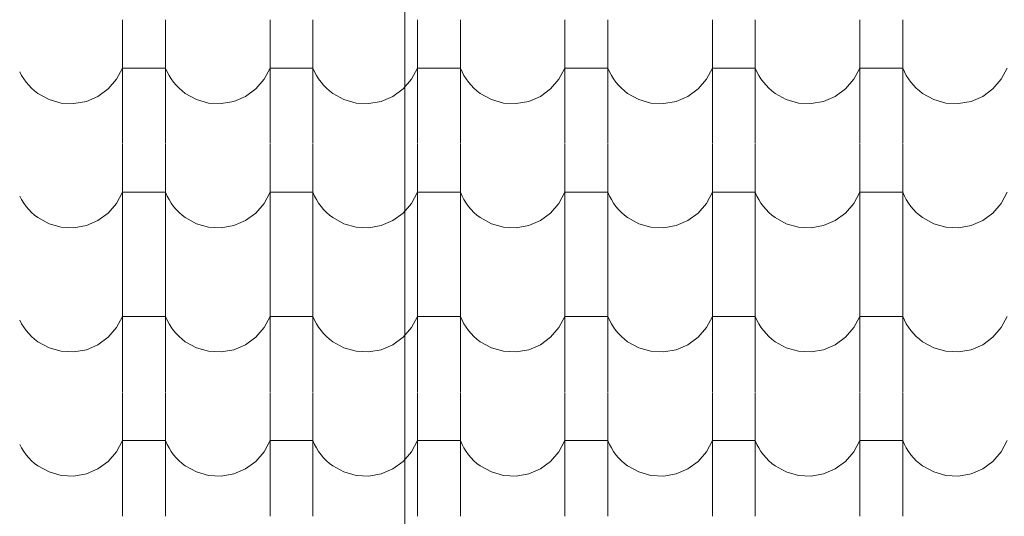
# Model space of a CAD drawing. Header units: millimetres. Extents: x -20699 to 32021, y -4298 to 11971.
# Tile 17 of 74: x -15669 to -14567, y 8829 to 9385. Entities that reach past the tile are written whole.
import ezdxf

# ---------------------------------------------------------------- set-up
doc = ezdxf.new("R2010")
doc.units = ezdxf.units.MM
doc.header["$MEASUREMENT"] = 0
for name, color, linetype in [('A-A_1_Bourané_Konstrukce - střechy a skořepiny', 7, 'Continuous'), ('A-A_1_Bourané_Výplně - Povrchové', 7, 'Continuous'), ('A-A_1_Konstrukce - střechy a skořepiny', 7, 'Continuous')]:
    doc.layers.add(name, color=color, linetype=linetype)

# ---------------------------------------------------------------- blocks, each defined once
blk = doc.blocks.new('*X1', base_point=(-21954.7, -8431.5))
at = {"layer": 'A-A_1_Bourané_Výplně - Povrchové', "color": 251, "linetype": 'Continuous', "lineweight": 20, "true_color": 0x6a6a6a}
for p, q in [((-15553.9, 9384.5), (-15553.9, 9246)), ((-15505.9, 9384.5), (-15505.9, 9246)), ((-15388.9, 9384.5), (-15388.9, 9246)), ((-15340.9, 9384.5), (-15340.9, 9246)), ((-15223.9, 9384.5), (-15223.9, 9246)), ((-15175.9, 9384.5), (-15175.9, 9246)), ((-15058.9, 9384.5), (-15058.9, 9246)), ((-15010.9, 9384.5), (-15010.9, 9246)), ((-14893.9, 9384.5), (-14893.9, 9246)), ((-14845.9, 9384.5), (-14845.9, 9246)), ((-14728.9, 9384.5), (-14728.9, 9246)), ((-14680.9, 9384.5), (-14680.9, 9246)), ((-15669, 9326.3), (-15666.9, 9322.3)), ((-15666.9, 9322.3), (-15664.5, 9318.4)), ((-15560.6, 9318), (-15553.9, 9330.5)), ((-15529.9, 9330.5), (-15553.9, 9330.5)), ((-15505.9, 9330.5), (-15529.9, 9330.5)), ((-15505.9, 9330.5), (-15504, 9326.3)), ((-15504, 9326.3), (-15501.9, 9322.3)), ((-15501.9, 9322.3), (-15499.5, 9318.4)), ((-15395.6, 9318), (-15388.9, 9330.5)), ((-15364.9, 9330.5), (-15388.9, 9330.5)), ((-15340.9, 9330.5), (-15364.9, 9330.5)), ((-15340.9, 9330.5), (-15339, 9326.3)), ((-15339, 9326.3), (-15336.9, 9322.3)), ((-15336.9, 9322.3), (-15334.5, 9318.4)), ((-15230.6, 9318), (-15223.9, 9330.5)), ((-15199.9, 9330.5), (-15223.9, 9330.5)), ((-15175.9, 9330.5), (-15199.9, 9330.5)), ((-15175.9, 9330.5), (-15174, 9326.3)), ((-15174, 9326.3), (-15171.9, 9322.3)), ((-15171.9, 9322.3), (-15169.5, 9318.4)), ((-15065.6, 9318), (-15058.9, 9330.5)), ((-15034.9, 9330.5), (-15058.9, 9330.5)), ((-15010.9, 9330.5), (-15034.9, 9330.5)), ((-15010.9, 9330.5), (-15009, 9326.3)), ((-15009, 9326.3), (-15006.9, 9322.3)), ((-15006.9, 9322.3), (-15004.5, 9318.4)), ((-14900.6, 9318), (-14893.9, 9330.5)), ((-14869.9, 9330.5), (-14893.9, 9330.5)), ((-14845.9, 9330.5), (-14869.9, 9330.5)), ((-14845.9, 9330.5), (-14844, 9326.3)), ((-14844, 9326.3), (-14841.9, 9322.3)), ((-14841.9, 9322.3), (-14839.5, 9318.4)), ((-14735.6, 9318), (-14728.9, 9330.5)), ((-14704.9, 9330.5), (-14728.9, 9330.5)), ((-14680.9, 9330.5), (-14704.9, 9330.5)), ((-14680.9, 9330.5), (-14679, 9326.3)), ((-14679, 9326.3), (-14676.9, 9322.3)), ((-14676.9, 9322.3), (-14674.5, 9318.4)), ((-14570.6, 9318), (-14563.9, 9330.5)), ((-15664.5, 9318.4), (-15661.8, 9314.7)), ((-15661.8, 9314.7), (-15658.9, 9311.3)), ((-15658.9, 9311.3), (-15655.7, 9308)), ((-15569.9, 9307.2), (-15560.6, 9318)), ((-15499.5, 9318.4), (-15496.8, 9314.7)), ((-15496.8, 9314.7), (-15493.9, 9311.3)), ((-15493.9, 9311.3), (-15490.7, 9308)), ((-15404.9, 9307.2), (-15395.6, 9318)), ((-15334.5, 9318.4), (-15331.8, 9314.7)), ((-15331.8, 9314.7), (-15328.9, 9311.3)), ((-15328.9, 9311.3), (-15325.7, 9308)), ((-15239.9, 9307.2), (-15230.6, 9318)), ((-15169.5, 9318.4), (-15166.8, 9314.7)), ((-15166.8, 9314.7), (-15163.9, 9311.3)), ((-15163.9, 9311.3), (-15160.7, 9308)), ((-15074.9, 9307.2), (-15065.6, 9318)), ((-15004.5, 9318.4), (-15001.8, 9314.7)), ((-15001.8, 9314.7), (-14998.9, 9311.3)), ((-14998.9, 9311.3), (-14995.7, 9308)), ((-14909.9, 9307.2), (-14900.6, 9318)), ((-14839.5, 9318.4), (-14836.8, 9314.7)), ((-14836.8, 9314.7), (-14833.9, 9311.3)), ((-14833.9, 9311.3), (-14830.7, 9308)), ((-14744.9, 9307.2), (-14735.6, 9318)), ((-14674.5, 9318.4), (-14671.8, 9314.7)), ((-14671.8, 9314.7), (-14668.9, 9311.3)), ((-14668.9, 9311.3), (-14665.7, 9308)), ((-14579.9, 9307.2), (-14570.6, 9318)), ((-15655.7, 9308), (-15652.3, 9305)), ((-15652.3, 9305), (-15648.7, 9302.2)), ((-15648.7, 9302.2), (-15636.2, 9295.4)), ((-15594.4, 9293.3), (-15581.4, 9298.9)), ((-15581.4, 9298.9), (-15569.9, 9307.2)), ((-15490.7, 9308), (-15487.3, 9305)), ((-15487.3, 9305), (-15483.7, 9302.2)), ((-15483.7, 9302.2), (-15471.2, 9295.4)), ((-15429.4, 9293.3), (-15416.4, 9298.9)), ((-15416.4, 9298.9), (-15404.9, 9307.2)), ((-15325.7, 9308), (-15322.3, 9305)), ((-15322.3, 9305), (-15318.7, 9302.2)), ((-15318.7, 9302.2), (-15306.2, 9295.4)), ((-15264.4, 9293.3), (-15251.4, 9298.9)), ((-15251.4, 9298.9), (-15239.9, 9307.2)), ((-15160.7, 9308), (-15157.3, 9305)), ((-15157.3, 9305), (-15153.7, 9302.2)), ((-15153.7, 9302.2), (-15141.2, 9295.4)), ((-15099.4, 9293.3), (-15086.4, 9298.9)), ((-15086.4, 9298.9), (-15074.9, 9307.2)), ((-14995.7, 9308), (-14992.3, 9305)), ((-14992.3, 9305), (-14988.7, 9302.2)), ((-14988.7, 9302.2), (-14976.2, 9295.4)), ((-14934.4, 9293.3), (-14921.4, 9298.9)), ((-14921.4, 9298.9), (-14909.9, 9307.2)), ((-14830.7, 9308), (-14827.3, 9305)), ((-14827.3, 9305), (-14823.7, 9302.2)), ((-14823.7, 9302.2), (-14811.2, 9295.4)), ((-14769.4, 9293.3), (-14756.4, 9298.9)), ((-14756.4, 9298.9), (-14744.9, 9307.2)), ((-14665.7, 9308), (-14662.3, 9305)), ((-14662.3, 9305), (-14658.7, 9302.2)), ((-14658.7, 9302.2), (-14646.2, 9295.4)), ((-14604.4, 9293.3), (-14591.4, 9298.9)), ((-14591.4, 9298.9), (-14579.9, 9307.2)), ((-15636.2, 9295.4), (-15622.6, 9291.5)), ((-15622.6, 9291.5), (-15608.4, 9290.8)), ((-15608.4, 9290.8), (-15594.4, 9293.3)), ((-15471.2, 9295.4), (-15457.6, 9291.5)), ((-15457.6, 9291.5), (-15443.4, 9290.8)), ((-15443.4, 9290.8), (-15429.4, 9293.3)), ((-15306.2, 9295.4), (-15292.6, 9291.5)), ((-15292.6, 9291.5), (-15278.4, 9290.8)), ((-15278.4, 9290.8), (-15264.4, 9293.3)), ((-15141.2, 9295.4), (-15127.6, 9291.5)), ((-15127.6, 9291.5), (-15113.4, 9290.8)), ((-15113.4, 9290.8), (-15099.4, 9293.3)), ((-14976.2, 9295.4), (-14962.6, 9291.5)), ((-14962.6, 9291.5), (-14948.4, 9290.8)), ((-14948.4, 9290.8), (-14934.4, 9293.3)), ((-14811.2, 9295.4), (-14797.6, 9291.5)), ((-14797.6, 9291.5), (-14783.4, 9290.8)), ((-14783.4, 9290.8), (-14769.4, 9293.3)), ((-14646.2, 9295.4), (-14632.6, 9291.5)), ((-14632.6, 9291.5), (-14618.4, 9290.8)), ((-14618.4, 9290.8), (-14604.4, 9293.3)), ((-15553.9, 9245.5), (-15553.9, 9107)), ((-15505.9, 9245.5), (-15505.9, 9107)), ((-15388.9, 9245.5), (-15388.9, 9107)), ((-15340.9, 9245.5), (-15340.9, 9107)), ((-15223.9, 9245.5), (-15223.9, 9107)), ((-15175.9, 9245.5), (-15175.9, 9107)), ((-15058.9, 9245.5), (-15058.9, 9107)), ((-15010.9, 9245.5), (-15010.9, 9107)), ((-14893.9, 9245.5), (-14893.9, 9107)), ((-14845.9, 9245.5), (-14845.9, 9107)), ((-14728.9, 9245.5), (-14728.9, 9107)), ((-14680.9, 9245.5), (-14680.9, 9107)), ((-15560.6, 9179), (-15553.9, 9191.5)), ((-15529.9, 9191.5), (-15553.9, 9191.5)), ((-15505.9, 9191.5), (-15529.9, 9191.5)), ((-15505.9, 9191.5), (-15504, 9187.3)), ((-15395.6, 9179), (-15388.9, 9191.5)), ((-15364.9, 9191.5), (-15388.9, 9191.5)), ((-15340.9, 9191.5), (-15364.9, 9191.5)), ((-15340.9, 9191.5), (-15339, 9187.3)), ((-15230.6, 9179), (-15223.9, 9191.5)), ((-15199.9, 9191.5), (-15223.9, 9191.5)), ((-15175.9, 9191.5), (-15199.9, 9191.5)), ((-15175.9, 9191.5), (-15174, 9187.3)), ((-15065.6, 9179), (-15058.9, 9191.5)), ((-15034.9, 9191.5), (-15058.9, 9191.5)), ((-15010.9, 9191.5), (-15034.9, 9191.5)), ((-15010.9, 9191.5), (-15009, 9187.3)), ((-14900.6, 9179), (-14893.9, 9191.5)), ((-14869.9, 9191.5), (-14893.9, 9191.5)), ((-14845.9, 9191.5), (-14869.9, 9191.5)), ((-14845.9, 9191.5), (-14844, 9187.3)), ((-14735.6, 9179), (-14728.9, 9191.5)), ((-14704.9, 9191.5), (-14728.9, 9191.5)), ((-14680.9, 9191.5), (-14704.9, 9191.5)), ((-14680.9, 9191.5), (-14679, 9187.3)), ((-14570.6, 9179), (-14563.9, 9191.5)), ((-15669, 9187.3), (-15666.9, 9183.3)), ((-15666.9, 9183.3), (-15664.5, 9179.4)), ((-15664.5, 9179.4), (-15661.8, 9175.7)), ((-15569.9, 9168.2), (-15560.6, 9179)), ((-15504, 9187.3), (-15501.9, 9183.3)), ((-15501.9, 9183.3), (-15499.5, 9179.4)), ((-15499.5, 9179.4), (-15496.8, 9175.7)), ((-15404.9, 9168.2), (-15395.6, 9179)), ((-15339, 9187.3), (-15336.9, 9183.3)), ((-15336.9, 9183.3), (-15334.5, 9179.4)), ((-15334.5, 9179.4), (-15331.8, 9175.7)), ((-15239.9, 9168.2), (-15230.6, 9179)), ((-15174, 9187.3), (-15171.9, 9183.3)), ((-15171.9, 9183.3), (-15169.5, 9179.4)), ((-15169.5, 9179.4), (-15166.8, 9175.7)), ((-15074.9, 9168.2), (-15065.6, 9179)), ((-15009, 9187.3), (-15006.9, 9183.3)), ((-15006.9, 9183.3), (-15004.5, 9179.4)), ((-15004.5, 9179.4), (-15001.8, 9175.7)), ((-14909.9, 9168.2), (-14900.6, 9179)), ((-14844, 9187.3), (-14841.9, 9183.3)), ((-14841.9, 9183.3), (-14839.5, 9179.4)), ((-14839.5, 9179.4), (-14836.8, 9175.7)), ((-14744.9, 9168.2), (-14735.6, 9179)), ((-14679, 9187.3), (-14676.9, 9183.3)), ((-14676.9, 9183.3), (-14674.5, 9179.4)), ((-14674.5, 9179.4), (-14671.8, 9175.7)), ((-14579.9, 9168.2), (-14570.6, 9179)), ((-15661.8, 9175.7), (-15658.9, 9172.3)), ((-15658.9, 9172.3), (-15655.7, 9169)), ((-15655.7, 9169), (-15652.3, 9166)), ((-15581.4, 9159.9), (-15569.9, 9168.2)), ((-15496.8, 9175.7), (-15493.9, 9172.3)), ((-15493.9, 9172.3), (-15490.7, 9169)), ((-15490.7, 9169), (-15487.3, 9166)), ((-15416.4, 9159.9), (-15404.9, 9168.2)), ((-15331.8, 9175.7), (-15328.9, 9172.3)), ((-15328.9, 9172.3), (-15325.7, 9169)), ((-15325.7, 9169), (-15322.3, 9166)), ((-15251.4, 9159.9), (-15239.9, 9168.2)), ((-15166.8, 9175.7), (-15163.9, 9172.3)), ((-15163.9, 9172.3), (-15160.7, 9169)), ((-15160.7, 9169), (-15157.3, 9166)), ((-15086.4, 9159.9), (-15074.9, 9168.2)), ((-15001.8, 9175.7), (-14998.9, 9172.3)), ((-14998.9, 9172.3), (-14995.7, 9169)), ((-14995.7, 9169), (-14992.3, 9166)), ((-14921.4, 9159.9), (-14909.9, 9168.2)), ((-14836.8, 9175.7), (-14833.9, 9172.3)), ((-14833.9, 9172.3), (-14830.7, 9169)), ((-14830.7, 9169), (-14827.3, 9166)), ((-14756.4, 9159.9), (-14744.9, 9168.2)), ((-14671.8, 9175.7), (-14668.9, 9172.3)), ((-14668.9, 9172.3), (-14665.7, 9169)), ((-14665.7, 9169), (-14662.3, 9166)), ((-14591.4, 9159.9), (-14579.9, 9168.2)), ((-15652.3, 9166), (-15648.7, 9163.2)), ((-15648.7, 9163.2), (-15636.2, 9156.4)), ((-15636.2, 9156.4), (-15622.6, 9152.5)), ((-15594.4, 9154.3), (-15581.4, 9159.9)), ((-15487.3, 9166), (-15483.7, 9163.2)), ((-15483.7, 9163.2), (-15471.2, 9156.4)), ((-15471.2, 9156.4), (-15457.6, 9152.5)), ((-15429.4, 9154.3), (-15416.4, 9159.9)), ((-15322.3, 9166), (-15318.7, 9163.2)), ((-15318.7, 9163.2), (-15306.2, 9156.4)), ((-15306.2, 9156.4), (-15292.6, 9152.5)), ((-15264.4, 9154.3), (-15251.4, 9159.9)), ((-15157.3, 9166), (-15153.7, 9163.2)), ((-15153.7, 9163.2), (-15141.2, 9156.4)), ((-15141.2, 9156.4), (-15127.6, 9152.5)), ((-15099.4, 9154.3), (-15086.4, 9159.9)), ((-14992.3, 9166), (-14988.7, 9163.2)), ((-14988.7, 9163.2), (-14976.2, 9156.4)), ((-14976.2, 9156.4), (-14962.6, 9152.5)), ((-14934.4, 9154.3), (-14921.4, 9159.9)), ((-14827.3, 9166), (-14823.7, 9163.2)), ((-14823.7, 9163.2), (-14811.2, 9156.4)), ((-14811.2, 9156.4), (-14797.6, 9152.5)), ((-14769.4, 9154.3), (-14756.4, 9159.9)), ((-14662.3, 9166), (-14658.7, 9163.2)), ((-14658.7, 9163.2), (-14646.2, 9156.4)), ((-14646.2, 9156.4), (-14632.6, 9152.5)), ((-14604.4, 9154.3), (-14591.4, 9159.9)), ((-15622.6, 9152.5), (-15608.4, 9151.8)), ((-15608.4, 9151.8), (-15594.4, 9154.3)), ((-15457.6, 9152.5), (-15443.4, 9151.8)), ((-15443.4, 9151.8), (-15429.4, 9154.3)), ((-15292.6, 9152.5), (-15278.4, 9151.8)), ((-15278.4, 9151.8), (-15264.4, 9154.3)), ((-15127.6, 9152.5), (-15113.4, 9151.8)), ((-15113.4, 9151.8), (-15099.4, 9154.3)), ((-14962.6, 9152.5), (-14948.4, 9151.8)), ((-14948.4, 9151.8), (-14934.4, 9154.3)), ((-14797.6, 9152.5), (-14783.4, 9151.8)), ((-14783.4, 9151.8), (-14769.4, 9154.3)), ((-14632.6, 9152.5), (-14618.4, 9151.8)), ((-14618.4, 9151.8), (-14604.4, 9154.3)), ((-15553.9, 9106.5), (-15553.9, 8968)), ((-15505.9, 9106.5), (-15505.9, 8968)), ((-15388.9, 9106.5), (-15388.9, 8968)), ((-15340.9, 9106.5), (-15340.9, 8968)), ((-15223.9, 9106.5), (-15223.9, 8968)), ((-15175.9, 9106.5), (-15175.9, 8968)), ((-15058.9, 9106.5), (-15058.9, 8968)), ((-15010.9, 9106.5), (-15010.9, 8968)), ((-14893.9, 9106.5), (-14893.9, 8968)), ((-14845.9, 9106.5), (-14845.9, 8968)), ((-14728.9, 9106.5), (-14728.9, 8968)), ((-14680.9, 9106.5), (-14680.9, 8968)), ((-15669, 9048.3), (-15666.9, 9044.3)), ((-15560.6, 9040), (-15553.9, 9052.5)), ((-15529.9, 9052.5), (-15553.9, 9052.5)), ((-15505.9, 9052.5), (-15529.9, 9052.5)), ((-15505.9, 9052.5), (-15504, 9048.3)), ((-15504, 9048.3), (-15501.9, 9044.3)), ((-15395.6, 9040), (-15388.9, 9052.5)), ((-15364.9, 9052.5), (-15388.9, 9052.5)), ((-15340.9, 9052.5), (-15364.9, 9052.5)), ((-15340.9, 9052.5), (-15339, 9048.3)), ((-15339, 9048.3), (-15336.9, 9044.3)), ((-15230.6, 9040), (-15223.9, 9052.5)), ((-15199.9, 9052.5), (-15223.9, 9052.5)), ((-15175.9, 9052.5), (-15199.9, 9052.5)), ((-15175.9, 9052.5), (-15174, 9048.3)), ((-15174, 9048.3), (-15171.9, 9044.3)), ((-15065.6, 9040), (-15058.9, 9052.5)), ((-15034.9, 9052.5), (-15058.9, 9052.5)), ((-15010.9, 9052.5), (-15034.9, 9052.5)), ((-15010.9, 9052.5), (-15009, 9048.3)), ((-15009, 9048.3), (-15006.9, 9044.3)), ((-14900.6, 9040), (-14893.9, 9052.5)), ((-14869.9, 9052.5), (-14893.9, 9052.5)), ((-14845.9, 9052.5), (-14869.9, 9052.5)), ((-14845.9, 9052.5), (-14844, 9048.3)), ((-14844, 9048.3), (-14841.9, 9044.3)), ((-14735.6, 9040), (-14728.9, 9052.5)), ((-14704.9, 9052.5), (-14728.9, 9052.5)), ((-14680.9, 9052.5), (-14704.9, 9052.5)), ((-14680.9, 9052.5), (-14679, 9048.3)), ((-14679, 9048.3), (-14676.9, 9044.3)), ((-14570.6, 9040), (-14563.9, 9052.5)), ((-15666.9, 9044.3), (-15664.5, 9040.4)), ((-15664.5, 9040.4), (-15661.8, 9036.7)), ((-15661.8, 9036.7), (-15658.9, 9033.3)), ((-15569.9, 9029.2), (-15560.6, 9040)), ((-15501.9, 9044.3), (-15499.5, 9040.4)), ((-15499.5, 9040.4), (-15496.8, 9036.7)), ((-15496.8, 9036.7), (-15493.9, 9033.3)), ((-15404.9, 9029.2), (-15395.6, 9040)), ((-15336.9, 9044.3), (-15334.5, 9040.4)), ((-15334.5, 9040.4), (-15331.8, 9036.7)), ((-15331.8, 9036.7), (-15328.9, 9033.3)), ((-15239.9, 9029.2), (-15230.6, 9040)), ((-15171.9, 9044.3), (-15169.5, 9040.4)), ((-15169.5, 9040.4), (-15166.8, 9036.7)), ((-15166.8, 9036.7), (-15163.9, 9033.3)), ((-15074.9, 9029.2), (-15065.6, 9040)), ((-15006.9, 9044.3), (-15004.5, 9040.4)), ((-15004.5, 9040.4), (-15001.8, 9036.7)), ((-15001.8, 9036.7), (-14998.9, 9033.3)), ((-14909.9, 9029.2), (-14900.6, 9040)), ((-14841.9, 9044.3), (-14839.5, 9040.4)), ((-14839.5, 9040.4), (-14836.8, 9036.7)), ((-14836.8, 9036.7), (-14833.9, 9033.3)), ((-14744.9, 9029.2), (-14735.6, 9040)), ((-14676.9, 9044.3), (-14674.5, 9040.4)), ((-14674.5, 9040.4), (-14671.8, 9036.7)), ((-14671.8, 9036.7), (-14668.9, 9033.3)), ((-14579.9, 9029.2), (-14570.6, 9040)), ((-15658.9, 9033.3), (-15655.7, 9030)), ((-15655.7, 9030), (-15652.3, 9027)), ((-15652.3, 9027), (-15648.7, 9024.2)), ((-15648.7, 9024.2), (-15636.2, 9017.4)), ((-15581.4, 9020.9), (-15569.9, 9029.2)), ((-15493.9, 9033.3), (-15490.7, 9030)), ((-15490.7, 9030), (-15487.3, 9027)), ((-15487.3, 9027), (-15483.7, 9024.2)), ((-15483.7, 9024.2), (-15471.2, 9017.4)), ((-15416.4, 9020.9), (-15404.9, 9029.2)), ((-15328.9, 9033.3), (-15325.7, 9030)), ((-15325.7, 9030), (-15322.3, 9027)), ((-15322.3, 9027), (-15318.7, 9024.2)), ((-15318.7, 9024.2), (-15306.2, 9017.4)), ((-15251.4, 9020.9), (-15239.9, 9029.2)), ((-15163.9, 9033.3), (-15160.7, 9030)), ((-15160.7, 9030), (-15157.3, 9027)), ((-15157.3, 9027), (-15153.7, 9024.2)), ((-15153.7, 9024.2), (-15141.2, 9017.4)), ((-15086.4, 9020.9), (-15074.9, 9029.2)), ((-14998.9, 9033.3), (-14995.7, 9030)), ((-14995.7, 9030), (-14992.3, 9027)), ((-14992.3, 9027), (-14988.7, 9024.2)), ((-14988.7, 9024.2), (-14976.2, 9017.4)), ((-14921.4, 9020.9), (-14909.9, 9029.2)), ((-14833.9, 9033.3), (-14830.7, 9030)), ((-14830.7, 9030), (-14827.3, 9027)), ((-14827.3, 9027), (-14823.7, 9024.2)), ((-14823.7, 9024.2), (-14811.2, 9017.4)), ((-14756.4, 9020.9), (-14744.9, 9029.2)), ((-14668.9, 9033.3), (-14665.7, 9030)), ((-14665.7, 9030), (-14662.3, 9027)), ((-14662.3, 9027), (-14658.7, 9024.2)), ((-14658.7, 9024.2), (-14646.2, 9017.4)), ((-14591.4, 9020.9), (-14579.9, 9029.2)), ((-15636.2, 9017.4), (-15622.6, 9013.5)), ((-15622.6, 9013.5), (-15608.4, 9012.8)), ((-15608.4, 9012.8), (-15594.4, 9015.3)), ((-15594.4, 9015.3), (-15581.4, 9020.9)), ((-15471.2, 9017.4), (-15457.6, 9013.5)), ((-15457.6, 9013.5), (-15443.4, 9012.8)), ((-15443.4, 9012.8), (-15429.4, 9015.3)), ((-15429.4, 9015.3), (-15416.4, 9020.9)), ((-15306.2, 9017.4), (-15292.6, 9013.5)), ((-15292.6, 9013.5), (-15278.4, 9012.8)), ((-15278.4, 9012.8), (-15264.4, 9015.3)), ((-15264.4, 9015.3), (-15251.4, 9020.9)), ((-15141.2, 9017.4), (-15127.6, 9013.5)), ((-15127.6, 9013.5), (-15113.4, 9012.8)), ((-15113.4, 9012.8), (-15099.4, 9015.3)), ((-15099.4, 9015.3), (-15086.4, 9020.9)), ((-14976.2, 9017.4), (-14962.6, 9013.5)), ((-14962.6, 9013.5), (-14948.4, 9012.8)), ((-14948.4, 9012.8), (-14934.4, 9015.3)), ((-14934.4, 9015.3), (-14921.4, 9020.9)), ((-14811.2, 9017.4), (-14797.6, 9013.5)), ((-14797.6, 9013.5), (-14783.4, 9012.8)), ((-14783.4, 9012.8), (-14769.4, 9015.3)), ((-14769.4, 9015.3), (-14756.4, 9020.9)), ((-14646.2, 9017.4), (-14632.6, 9013.5)), ((-14632.6, 9013.5), (-14618.4, 9012.8)), ((-14618.4, 9012.8), (-14604.4, 9015.3)), ((-14604.4, 9015.3), (-14591.4, 9020.9)), ((-15553.9, 8967.5), (-15553.9, 8829)), ((-15505.9, 8967.5), (-15505.9, 8829)), ((-15388.9, 8967.5), (-15388.9, 8829)), ((-15340.9, 8967.5), (-15340.9, 8829)), ((-15223.9, 8967.5), (-15223.9, 8829)), ((-15175.9, 8967.5), (-15175.9, 8829)), ((-15058.9, 8967.5), (-15058.9, 8829)), ((-15010.9, 8967.5), (-15010.9, 8829)), ((-14893.9, 8967.5), (-14893.9, 8829)), ((-14845.9, 8967.5), (-14845.9, 8829)), ((-14728.9, 8967.5), (-14728.9, 8829)), ((-14680.9, 8967.5), (-14680.9, 8829)), ((-15560.6, 8901), (-15553.9, 8913.5)), ((-15529.9, 8913.5), (-15553.9, 8913.5)), ((-15505.9, 8913.5), (-15529.9, 8913.5)), ((-15505.9, 8913.5), (-15504, 8909.3)), ((-15395.6, 8901), (-15388.9, 8913.5)), ((-15364.9, 8913.5), (-15388.9, 8913.5)), ((-15340.9, 8913.5), (-15364.9, 8913.5)), ((-15340.9, 8913.5), (-15339, 8909.3)), ((-15230.6, 8901), (-15223.9, 8913.5)), ((-15199.9, 8913.5), (-15223.9, 8913.5)), ((-15175.9, 8913.5), (-15199.9, 8913.5)), ((-15175.9, 8913.5), (-15174, 8909.3)), ((-15065.6, 8901), (-15058.9, 8913.5)), ((-15034.9, 8913.5), (-15058.9, 8913.5)), ((-15010.9, 8913.5), (-15034.9, 8913.5)), ((-15010.9, 8913.5), (-15009, 8909.3)), ((-14900.6, 8901), (-14893.9, 8913.5)), ((-14869.9, 8913.5), (-14893.9, 8913.5)), ((-14845.9, 8913.5), (-14869.9, 8913.5)), ((-14845.9, 8913.5), (-14844, 8909.3)), ((-14735.6, 8901), (-14728.9, 8913.5)), ((-14704.9, 8913.5), (-14728.9, 8913.5)), ((-14680.9, 8913.5), (-14704.9, 8913.5)), ((-14680.9, 8913.5), (-14679, 8909.3)), ((-14570.6, 8901), (-14563.9, 8913.5)), ((-15669, 8909.3), (-15666.9, 8905.3)), ((-15666.9, 8905.3), (-15664.5, 8901.4)), ((-15504, 8909.3), (-15501.9, 8905.3)), ((-15501.9, 8905.3), (-15499.5, 8901.4)), ((-15339, 8909.3), (-15336.9, 8905.3)), ((-15336.9, 8905.3), (-15334.5, 8901.4)), ((-15174, 8909.3), (-15171.9, 8905.3)), ((-15171.9, 8905.3), (-15169.5, 8901.4)), ((-15009, 8909.3), (-15006.9, 8905.3)), ((-15006.9, 8905.3), (-15004.5, 8901.4)), ((-14844, 8909.3), (-14841.9, 8905.3)), ((-14841.9, 8905.3), (-14839.5, 8901.4)), ((-14679, 8909.3), (-14676.9, 8905.3)), ((-14676.9, 8905.3), (-14674.5, 8901.4)), ((-15664.5, 8901.4), (-15661.8, 8897.7)), ((-15661.8, 8897.7), (-15658.9, 8894.3)), ((-15658.9, 8894.3), (-15655.7, 8891)), ((-15569.9, 8890.2), (-15560.6, 8901)), ((-15499.5, 8901.4), (-15496.8, 8897.7)), ((-15496.8, 8897.7), (-15493.9, 8894.3)), ((-15493.9, 8894.3), (-15490.7, 8891)), ((-15404.9, 8890.2), (-15395.6, 8901)), ((-15334.5, 8901.4), (-15331.8, 8897.7)), ((-15331.8, 8897.7), (-15328.9, 8894.3)), ((-15328.9, 8894.3), (-15325.7, 8891)), ((-15239.9, 8890.2), (-15230.6, 8901)), ((-15169.5, 8901.4), (-15166.8, 8897.7)), ((-15166.8, 8897.7), (-15163.9, 8894.3)), ((-15163.9, 8894.3), (-15160.7, 8891)), ((-15074.9, 8890.2), (-15065.6, 8901)), ((-15004.5, 8901.4), (-15001.8, 8897.7)), ((-15001.8, 8897.7), (-14998.9, 8894.3)), ((-14998.9, 8894.3), (-14995.7, 8891)), ((-14909.9, 8890.2), (-14900.6, 8901)), ((-14839.5, 8901.4), (-14836.8, 8897.7)), ((-14836.8, 8897.7), (-14833.9, 8894.3)), ((-14833.9, 8894.3), (-14830.7, 8891)), ((-14744.9, 8890.2), (-14735.6, 8901)), ((-14674.5, 8901.4), (-14671.8, 8897.7)), ((-14671.8, 8897.7), (-14668.9, 8894.3)), ((-14668.9, 8894.3), (-14665.7, 8891)), ((-14579.9, 8890.2), (-14570.6, 8901)), ((-15655.7, 8891), (-15652.3, 8888)), ((-15652.3, 8888), (-15648.7, 8885.2)), ((-15648.7, 8885.2), (-15636.2, 8878.4)), ((-15594.4, 8876.3), (-15581.4, 8881.9)), ((-15581.4, 8881.9), (-15569.9, 8890.2)), ((-15490.7, 8891), (-15487.3, 8888)), ((-15487.3, 8888), (-15483.7, 8885.2)), ((-15483.7, 8885.2), (-15471.2, 8878.4)), ((-15429.4, 8876.3), (-15416.4, 8881.9)), ((-15416.4, 8881.9), (-15404.9, 8890.2)), ((-15325.7, 8891), (-15322.3, 8888)), ((-15322.3, 8888), (-15318.7, 8885.2)), ((-15318.7, 8885.2), (-15306.2, 8878.4)), ((-15264.4, 8876.3), (-15251.4, 8881.9)), ((-15251.4, 8881.9), (-15239.9, 8890.2)), ((-15160.7, 8891), (-15157.3, 8888)), ((-15157.3, 8888), (-15153.7, 8885.2)), ((-15153.7, 8885.2), (-15141.2, 8878.4)), ((-15099.4, 8876.3), (-15086.4, 8881.9)), ((-15086.4, 8881.9), (-15074.9, 8890.2)), ((-14995.7, 8891), (-14992.3, 8888)), ((-14992.3, 8888), (-14988.7, 8885.2)), ((-14988.7, 8885.2), (-14976.2, 8878.4)), ((-14934.4, 8876.3), (-14921.4, 8881.9)), ((-14921.4, 8881.9), (-14909.9, 8890.2)), ((-14830.7, 8891), (-14827.3, 8888)), ((-14827.3, 8888), (-14823.7, 8885.2)), ((-14823.7, 8885.2), (-14811.2, 8878.4)), ((-14769.4, 8876.3), (-14756.4, 8881.9)), ((-14756.4, 8881.9), (-14744.9, 8890.2)), ((-14665.7, 8891), (-14662.3, 8888)), ((-14662.3, 8888), (-14658.7, 8885.2)), ((-14658.7, 8885.2), (-14646.2, 8878.4)), ((-14604.4, 8876.3), (-14591.4, 8881.9)), ((-14591.4, 8881.9), (-14579.9, 8890.2)), ((-15636.2, 8878.4), (-15622.6, 8874.5)), ((-15622.6, 8874.5), (-15608.4, 8873.8)), ((-15608.4, 8873.8), (-15594.4, 8876.3)), ((-15471.2, 8878.4), (-15457.6, 8874.5)), ((-15457.6, 8874.5), (-15443.4, 8873.8)), ((-15443.4, 8873.8), (-15429.4, 8876.3)), ((-15306.2, 8878.4), (-15292.6, 8874.5)), ((-15292.6, 8874.5), (-15278.4, 8873.8)), ((-15278.4, 8873.8), (-15264.4, 8876.3)), ((-15141.2, 8878.4), (-15127.6, 8874.5)), ((-15127.6, 8874.5), (-15113.4, 8873.8)), ((-15113.4, 8873.8), (-15099.4, 8876.3)), ((-14976.2, 8878.4), (-14962.6, 8874.5)), ((-14962.6, 8874.5), (-14948.4, 8873.8)), ((-14948.4, 8873.8), (-14934.4, 8876.3)), ((-14811.2, 8878.4), (-14797.6, 8874.5)), ((-14797.6, 8874.5), (-14783.4, 8873.8)), ((-14783.4, 8873.8), (-14769.4, 8876.3)), ((-14646.2, 8878.4), (-14632.6, 8874.5)), ((-14632.6, 8874.5), (-14618.4, 8873.8)), ((-14618.4, 8873.8), (-14604.4, 8876.3))]:
    blk.add_line(p, q, dxfattribs=at)

msp = doc.modelspace()

# ---------------------------------------------------------------- linework, layer by layer
at = {"layer": 'A-A_1_Bourané_Konstrukce - střechy a skořepiny', "color": 42, "linetype": 'Continuous', "lineweight": 13, "true_color": 0xe4ad2c}
msp.add_line((-15238.1, 11081.1), (-15238.1, 8370.5), dxfattribs=at)

# ---------------------------------------------------------------- block references
at = {"layer": 'A-A_1_Konstrukce - střechy a skořepiny', "color": 9, "linetype": 'Continuous', "lineweight": 13}
msp.add_blockref('*X1', (-21954.7, -8431.5), dxfattribs=at)

doc.saveas('drawing.dxf')
